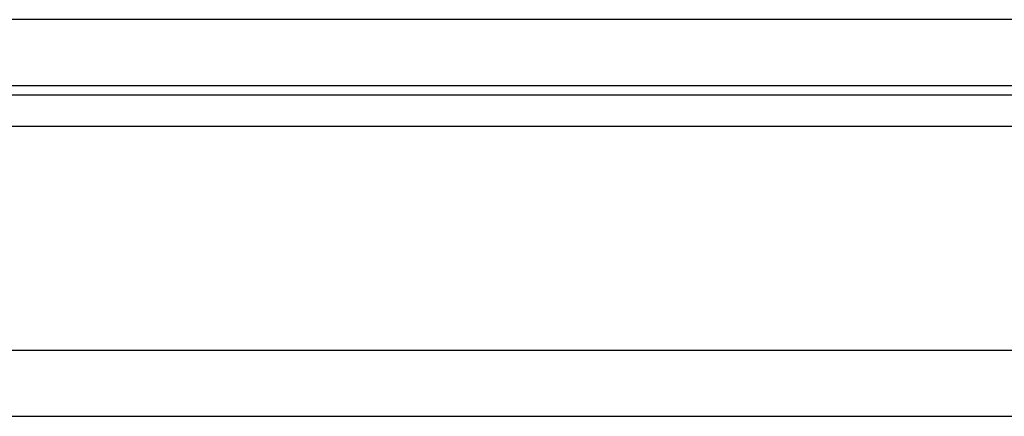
# Model space of a CAD drawing. Header units: millimetres. Extents: x 465 to 869, y -391 to -257.
# Tile 32 of 52: x 757 to 779, y -370 to -361. Entities that reach past the tile are written whole.
import ezdxf

# ---------------------------------------------------------------- set-up
doc = ezdxf.new("R2010")
doc.units = ezdxf.units.MM
doc.layers.add('OUT', color=3, linetype='CONTINUOUS')

msp = doc.modelspace()

# ---------------------------------------------------------------- linework, layer by layer
at = {"layer": 'OUT', "color": 0, "ltscale": 0.1}
for p, q in [((825.04, -360.89), (702.04, -360.89)), ((825.04, -362.39), (702.04, -362.39)), ((658.933, -362.598), (857.07, -362.598)), ((658.573, -363.305), (857.07, -363.305)), ((658.183, -368.39), (857.07, -368.39)), ((612.07, -369.89), (857.07, -369.89))]:
    msp.add_line(p, q, dxfattribs=at)

doc.saveas('drawing.dxf')
